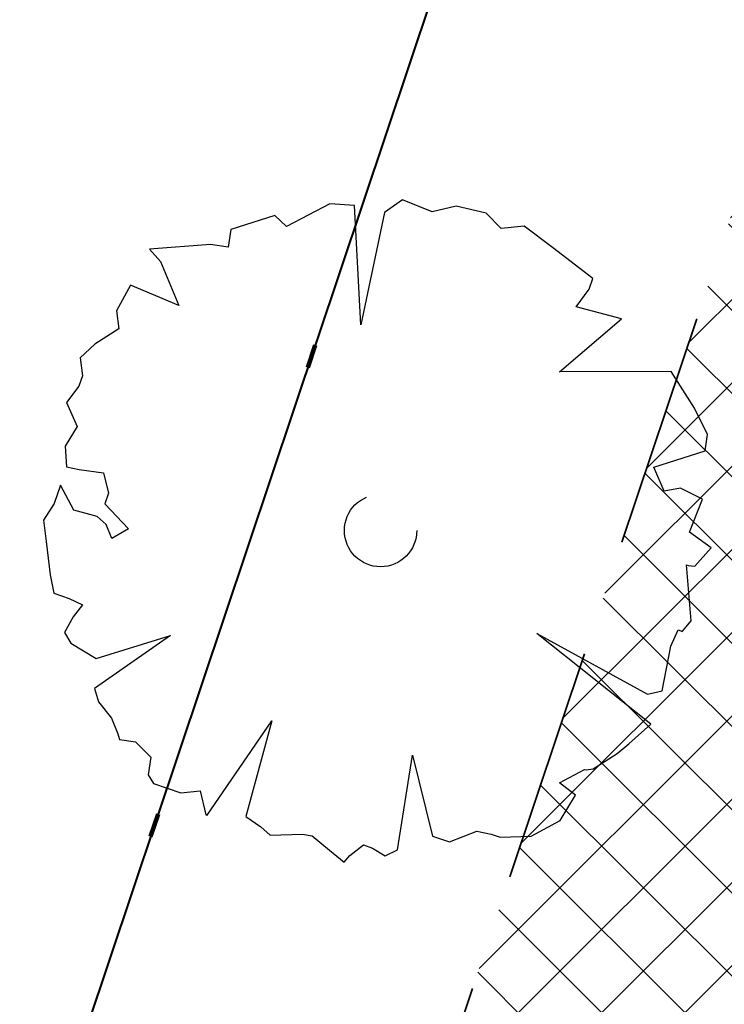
# Model space of a CAD drawing. Header units: metres. Extents: x 6599773 to 13199707, y 5688499 to 11377233.
# Tile 33 of 256: x 6599861.58 to 6599864.57, y 5688618.41 to 5688622.59. Entities that reach past the tile are written whole.
import ezdxf

# ---------------------------------------------------------------- set-up
doc = ezdxf.new("R2010")
doc.units = ezdxf.units.M
doc.header["$MEASUREMENT"] = 0
for name, pattern in [('1', [0]), ('9', [1, 0, -1]), ('BTO', [0]), ('BUG', [1.5, 1, -0.5])]:
    doc.linetypes.add(name, pattern=pattern)
for name, color, linetype, lineweight in [('_kolor chodnik', 50, '1', 0), ('_kolor zjazdy kostka', 7, '1', 0), ('_kolor ścieżka', 10, '1', 0), ('_linie rozgran', 100, '9', 90), ('_nasadzenia', 72, 'BUG', 30), ('_obrzeze', 10, 'BUG', 35)]:
    doc.layers.add(name, color=color, linetype=linetype, lineweight=lineweight)
doc.layers.add('_kolor jezdnia', color=7, linetype='1', lineweight=0, true_color=0x00dbdb)
doc.layers.add('_podział mój', color=7, linetype='BTO', lineweight=40, true_color=0xdb70ff)
doc.layers.add('RS-drzewa projektowane', color=7, linetype='CONTINUOUS')
pattern_1 = [(45, (0, 0), (-0.1767766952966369, 0.1767766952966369), []), (135, (0, 0), (-0.1767766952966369, -0.1767766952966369), [])]

# ---------------------------------------------------------------- blocks, each defined once
blk = doc.blocks.new('d2')
at = {"layer": '_nasadzenia'}
for p, q in [((-293019.6650315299, 28216.48516633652), (-293019.9423898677, 28216.34093857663)), ((-293019.5058528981, 28216.47423294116), (-293019.6650315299, 28216.48516633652)), ((-293019.4652712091, 28215.71171003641), (-293019.5058528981, 28216.47423294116)), ((-293019.2000540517, 28216.51097357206), (-293019.3144192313, 28216.43055231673)), ((-293019.0088658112, 28216.43478685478), (-293019.2000540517, 28216.51097357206)), ((-293018.8558436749, 28216.46941021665), (-293019.0088658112, 28216.43478685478)), ((-293018.6644100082, 28216.42572959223), (-293018.8558436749, 28216.46941021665)), ((-293020.0166255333, 28216.40975598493), (-293020.2968166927, 28216.3208126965)), ((-293019.9423898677, 28216.34093857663), (-293020.0166255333, 28216.40975598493)), ((-293019.3144192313, 28216.43055231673), (-293019.4652712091, 28215.71171003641)), ((-293018.5676449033, 28216.32748790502), (-293018.6644100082, 28216.42572959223)), ((-293018.421270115, 28216.34265583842), (-293018.5676449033, 28216.32748790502)), ((-293018.2402983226, 28216.20477988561), (-293018.421270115, 28216.34265583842)), ((-293020.2968166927, 28216.3208126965), (-293020.3139259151, 28216.20716193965)), ((-293020.4275548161, 28216.22425896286), (-293020.8178057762, 28216.19464650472)), ((-293020.3139259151, 28216.20716193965), (-293020.4275548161, 28216.22425896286)), ((-293020.8178057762, 28216.19464650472), (-293020.7468937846, 28216.11610138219)), ((-293017.9817671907, 28216.00781423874), (-293018.2402983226, 28216.20477988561)), ((-293020.7468937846, 28216.11610138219), (-293020.6306410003, 28215.83548282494)), ((-293020.9398000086, 28215.96474544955), (-293021.0288029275, 28215.79961544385)), ((-293020.6306410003, 28215.83548282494), (-293020.9398000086, 28215.96474544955)), ((-293018.0050329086, 28215.93972023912), (-293017.9817671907, 28216.00781423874)), ((-293018.0871430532, 28215.82655175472), (-293018.0050329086, 28215.93972023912)), ((-293021.0288029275, 28215.79961544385), (-293021.0134116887, 28215.68572355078)), ((-293017.7984534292, 28215.74964162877), (-293018.0871430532, 28215.82655175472)), ((-293018.1938077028, 28215.40966504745), (-293017.7984534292, 28215.74964162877)), ((-293021.0134116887, 28215.68572355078), (-293021.1669246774, 28215.58608800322)), ((-293021.1669246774, 28215.58608800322), (-293021.2618386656, 28215.49902084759)), ((-293021.2618386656, 28215.49902084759), (-293021.2464474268, 28215.38512895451)), ((-293017.4792267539, 28215.41244162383), (-293018.1938077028, 28215.40966504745)), ((-293017.3314917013, 28215.17728852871), (-293017.4792267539, 28215.41244162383)), ((-293021.2464474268, 28215.38512895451), (-293021.2697131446, 28215.3170349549)), ((-293021.2697131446, 28215.3170349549), (-293021.3484996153, 28215.21359418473)), ((-293021.3484996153, 28215.21359418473), (-293021.2814021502, 28215.06030916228)), ((-293017.2482667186, 28215.00762989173), (-293017.3314917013, 28215.17728852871)), ((-293021.2814021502, 28215.06030916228), (-293021.3571103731, 28214.93409001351)), ((-293017.262052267, 28214.90370684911), (-293017.2482667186, 28215.00762989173)), ((-293021.3571103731, 28214.93409001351), (-293021.3483664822, 28214.80074269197)), ((-293017.5911168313, 28214.7988722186), (-293017.262052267, 28214.90370684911)), ((-293021.3483664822, 28214.80074269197), (-293021.2672380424, 28214.78388680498)), ((-293021.2672380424, 28214.78388680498), (-293021.1113830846, 28214.76322569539)), ((-293017.5240193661, 28214.64558719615), (-293017.5911168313, 28214.7988722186)), ((-293021.1113830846, 28214.76322569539), (-293021.0798643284, 28214.63296018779)), ((-293021.38825057, 28214.6840101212), (-293021.4281346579, 28214.56727755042)), ((-293021.3017019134, 28214.52407919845), (-293021.38825057, 28214.6840101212)), ((-293017.4198706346, 28214.66431921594), (-293017.5240193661, 28214.64558719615)), ((-293017.2806340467, 28214.59501953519), (-293017.4198706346, 28214.66431921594)), ((-293021.0798643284, 28214.63296018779), (-293021.1031300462, 28214.56486618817)), ((-293017.3634804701, 28214.38433277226), (-293017.2806340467, 28214.59501953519)), ((-293021.4281346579, 28214.56727755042), (-293021.4971955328, 28214.46051383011)), ((-293021.1524943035, 28214.4839626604), (-293021.3017019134, 28214.52407919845)), ((-293021.1031300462, 28214.56486618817), (-293020.9515804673, 28214.40445299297)), ((-293021.4971955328, 28214.46051383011), (-293021.4787260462, 28214.32384355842)), ((-293021.0943861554, 28214.43151886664), (-293021.1524943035, 28214.4839626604)), ((-293021.0592982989, 28214.34348716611), (-293021.0943861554, 28214.43151886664)), ((-293020.9515804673, 28214.40445299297), (-293021.0592982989, 28214.34348716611)), ((-293021.4787260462, 28214.32384355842), (-293021.4543454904, 28214.10911043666)), ((-293017.2244893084, 28214.28252699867), (-293017.3634804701, 28214.38433277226)), ((-293017.3293743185, 28214.16627670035), (-293017.2244893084, 28214.28252699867)), ((-293017.3515251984, 28213.81535557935), (-293017.3813259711, 28214.17316373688)), ((-293017.3813259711, 28214.17316373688), (-293017.3716003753, 28214.16984078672)), ((-293017.3716003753, 28214.16984078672), (-293017.3293743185, 28214.16627670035)), ((-293021.4543454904, 28214.10911043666), (-293021.4292286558, 28213.99189559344)), ((-293021.4292286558, 28213.99189559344), (-293021.3319726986, 28213.95866609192)), ((-293021.3319726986, 28213.95866609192), (-293021.247766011, 28213.91903182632)), ((-293021.247766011, 28213.91903182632), (-293021.3068558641, 28213.84145124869)), ((-293021.3068558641, 28213.84145124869), (-293021.3628674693, 28213.74109229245)), ((-293017.4827541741, 28213.65378966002), (-293017.4364681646, 28213.75747156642)), ((-293017.4364681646, 28213.75747156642), (-293017.4072913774, 28213.74750271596)), ((-293017.4071456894, 28213.74987151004), (-293017.3515251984, 28213.81535557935)), ((-293021.3628674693, 28213.74109229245), (-293021.3211322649, 28213.67251602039)), ((-293020.6827278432, 28213.72211137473), (-293021.1705643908, 28213.3820784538)), ((-293021.1593662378, 28213.57379206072), (-293020.6827278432, 28213.72211137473)), ((-293018.340181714, 28213.73353405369), (-293017.6313377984, 28213.34606689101)), ((-293017.6100354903, 28213.15411214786), (-293018.340181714, 28213.73353405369)), ((-293021.3211322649, 28213.67251602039), (-293021.1593662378, 28213.57379206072)), ((-293017.5369146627, 28213.36812186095), (-293017.4827541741, 28213.65378966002)), ((-293021.1705643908, 28213.3820784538), (-293021.14520213, 28213.29736970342)), ((-293017.6313377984, 28213.34606689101), (-293017.5369146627, 28213.36812186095)), ((-293021.14520213, 28213.29736970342), (-293021.061486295, 28213.19272325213)), ((-293021.061486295, 28213.19272325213), (-293021.0199965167, 28213.09164088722)), ((-293020.4486406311, 28212.57052589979), (-293020.0360262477, 28213.17468230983)), ((-293020.0360262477, 28213.17468230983), (-293020.2016862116, 28212.56219204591)), ((-293017.7507446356, 28213.02837527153), (-293017.6100354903, 28213.15411214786)), ((-293021.0199965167, 28213.09164088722), (-293021.0105163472, 28213.05581184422)), ((-293021.0105163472, 28213.05581184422), (-293020.906613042, 28213.04203777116)), ((-293020.906613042, 28213.04203777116), (-293020.8098479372, 28212.94379608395)), ((-293017.8259620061, 28212.96716830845), (-293017.7507446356, 28213.02837527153)), ((-293020.8098479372, 28212.94379608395), (-293020.8269571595, 28212.83014532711)), ((-293019.2314686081, 28212.35019368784), (-293019.1358041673, 28212.95519975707)), ((-293019.1358041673, 28212.95519975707), (-293019.0065527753, 28212.43629629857)), ((-293017.9794749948, 28212.86753276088), (-293017.8259620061, 28212.96716830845)), ((-293020.8269571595, 28212.83014532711), (-293020.7916238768, 28212.77461971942)), ((-293018.1946652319, 28212.7781072), (-293018.0347503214, 28212.86469208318)), ((-293018.0347503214, 28212.86469208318), (-293018.0250247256, 28212.86136913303)), ((-293018.0250247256, 28212.86136913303), (-293017.9794749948, 28212.86753276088)), ((-293020.7916238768, 28212.77461971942), (-293020.6165631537, 28212.71480661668)), ((-293018.0912527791, 28212.69932094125), (-293018.1946652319, 28212.7781072)), ((-293020.6165631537, 28212.71480661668), (-293020.4929632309, 28212.72689273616)), ((-293020.4929632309, 28212.72689273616), (-293020.4583662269, 28212.57384884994)), ((-293018.1899812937, 28212.5375138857), (-293018.0912527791, 28212.69932094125)), ((-293020.4583662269, 28212.57384884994), (-293020.4486406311, 28212.57052589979)), ((-293020.2016862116, 28212.56219204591), (-293020.1046756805, 28212.49645645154)), ((-293020.1046756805, 28212.49645645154), (-293020.0465675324, 28212.44401265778)), ((-293018.3759947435, 28212.43811947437), (-293018.1899812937, 28212.5375138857)), ((-293020.0465675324, 28212.44401265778), (-293019.8385154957, 28212.44897060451)), ((-293019.8385154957, 28212.44897060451), (-293019.7768382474, 28212.43876061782)), ((-293019.7768382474, 28212.43876061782), (-293019.6670238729, 28212.34692369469)), ((-293019.0065527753, 28212.43629629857), (-293018.8995712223, 28212.39974384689)), ((-293018.8995712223, 28212.39974384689), (-293018.7235287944, 28212.46995511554)), ((-293018.7235287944, 28212.46995511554), (-293018.6326747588, 28212.4497762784)), ((-293018.6326747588, 28212.4497762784), (-293018.5743211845, 28212.42983857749)), ((-293018.5743211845, 28212.42983857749), (-293018.3759947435, 28212.43811947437)), ((-293019.5372674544, 28212.31345305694), (-293019.4490008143, 28212.38106478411)), ((-293019.4490008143, 28212.38106478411), (-293019.3906472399, 28212.3611270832)), ((-293019.6670238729, 28212.34692369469), (-293019.5733370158, 28212.27146038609)), ((-293019.5733370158, 28212.27146038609), (-293019.5372674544, 28212.31345305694)), ((-293019.3906472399, 28212.3611270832), (-293019.3097642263, 28212.31176510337)), ((-293019.3097642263, 28212.31176510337), (-293019.2314686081, 28212.35019368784))]:
    blk.add_line(p, q, dxfattribs=at)
blk.add_circle((-293019.3393299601, 28214.3936584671), 0.2317757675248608, dxfattribs=at)

msp = doc.modelspace()

# ---------------------------------------------------------------- hatches: boundary and pattern name
at = {"layer": '_kolor chodnik'}
h = msp.add_hatch(dxfattribs=at)
h.set_pattern_fill('ANSI37', color=256, scale=2)
h.set_pattern_definition(pattern_1)
h.paths.add_polyline_path([(6599849.938171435, 5688542.085872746), (6599852.232147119, 5688548.938742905), (6599853.573135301, 5688548.489851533), (6599853.827082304, 5688549.248475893), (6599851.793849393, 5688549.929093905), (6599849.895278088, 5688548.982823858), (6599847.823506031, 5688542.793750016)])
edge = h.paths.add_edge_path()
edge.add_line((6600018.106075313, 5689087.454911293), (6600022.42781917, 5689091.229234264))
edge.add_line((6600022.42781917, 5689091.229234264), (6600020.233254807, 5689093.742094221))
edge.add_line((6600020.233254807, 5689093.742094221), (6600017.159471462, 5689091.057656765))
edge.add_arc((6600023.275194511, 5689085.3851404), 8.341433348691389, 137.1531559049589, 148.8016577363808)
edge.add_line((6600016.140105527, 5689089.706021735), (6600018.106075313, 5689087.454911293))
h.paths.add_polyline_path([(6600038.501784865, 5689187.592294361), (6600037.906968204, 5689187.700586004), (6600037.63829624, 5689186.224843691), (6600038.240083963, 5689186.115282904)])
h.paths.add_polyline_path([(6600069.098302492, 5689360.276020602), (6600068.321239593, 5689360.413462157), (6600068.064048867, 5689358.936495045), (6600068.836639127, 5689358.799546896)])
h.paths.add_polyline_path([(6600082.393785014, 5689362.950258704), (6600082.941124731, 5689366.103121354), (6600081.481377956, 5689366.361351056), (6600080.923159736, 5689363.210828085)])
h.paths.add_polyline_path([(6600074.022236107, 5689388.065861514), (6600072.983907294, 5689388.249860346), (6600072.723374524, 5689386.77253894), (6600073.760538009, 5689386.588865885)])
h.paths.add_polyline_path([(6600105.613104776, 5689486.405659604), (6600106.749499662, 5689489.711933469), (6600105.298891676, 5689490.233346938), (6600104.143487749, 5689486.917306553)], flags=17)
h.paths.add_polyline_path([(6600132.519778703, 5689678.737346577), (6600131.761827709, 5689678.896110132), (6600131.444670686, 5689677.429261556), (6600132.212256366, 5689677.269208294)])
h.paths.add_polyline_path([(6600156.649397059, 5689798.7449027), (6600156.48800471, 5689797.958860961), (6600157.450195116, 5689797.757316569), (6600157.615023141, 5689798.542205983)])
h.paths.add_polyline_path([(6600189.055358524, 5689948.643107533), (6600187.902868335, 5689948.884512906), (6600187.600024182, 5689947.417400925), (6600188.748131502, 5689947.176379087)])
edge = h.paths.add_edge_path()
edge.add_line((6600204.459383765, 5690032.969035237), (6600204.153258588, 5690031.227801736))
edge.add_arc((6600202.328347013, 5690027.299936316), 4.331100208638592, 41.85300125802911, 65.08011549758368, ccw=False)
edge.add_arc((6600032.90393149, 5690051.979071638), 174.020003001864, 352.8070218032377, 353.495463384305)
edge.add_arc((6600202.372679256, 5690027.343587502), 5.999999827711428, 55.12102442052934, 69.64815978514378)
edge = h.paths.add_edge_path()
edge.add_line((6600205.046027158, 5690040.265402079), (6600204.972740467, 5690038.483452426))
edge.add_arc((6600203.986269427, 5690044.401803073), 5.999999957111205, 279.4630688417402, 294.9140560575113)
edge.add_line((6600206.513819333, 5690038.960158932), (6600206.607027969, 5690041.030672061))
edge.add_arc((6600203.986269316, 5690044.401803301), 4.270000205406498, 284.3702444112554, 307.86193139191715, ccw=False)
edge = h.paths.add_edge_path()
edge.add_arc((6600203.547470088, 5690044.558759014), 6.446878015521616, 324.4350091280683, 356.2013368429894, ccw=False)
edge.add_arc((6600203.986269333, 5690044.401803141), 6.00000007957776, 323.2169970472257, 357.4193489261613)
h.paths.add_polyline_path([(6600208.910055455, 5690121.713696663), (6600208.146285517, 5690121.748120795), (6600207.125602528, 5690121.794124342), (6600209.971605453, 5690121.665851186)])
edge = h.paths.add_edge_path()
edge.add_line((6600238.769818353, 5690481.648294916), (6600240.338176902, 5690490.873746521))
edge.add_line((6600240.338176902, 5690490.873746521), (6600241.251295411, 5690510.829461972))
edge.add_line((6600241.251295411, 5690510.829461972), (6600239.524022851, 5690510.928942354))
edge.add_line((6600239.524022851, 5690510.928942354), (6600238.633343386, 5690491.167757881))
edge.add_line((6600238.633343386, 5690491.167757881), (6600234.579716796, 5690467.661262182))
edge.add_line((6600234.579716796, 5690467.661262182), (6600234.449796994, 5690464.966873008))
edge.add_arc((6600242.443669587, 5690464.607462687), 8.00194818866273, 177.4256738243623, 268.2543056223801)
edge.add_line((6600242.199903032, 5690456.609228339), (6600242.216657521, 5690457.359274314))
edge.add_line((6600242.216657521, 5690457.359274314), (6600242.305257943, 5690458.836738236))
edge.add_arc((6600242.444504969, 5690464.607952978), 5.772894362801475, 177.0298084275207, 268.6178439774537, ccw=False)
edge.add_line((6600236.679365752, 5690464.907083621), (6600236.951876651, 5690470.95443634))
edge.add_line((6600236.951876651, 5690470.95443634), (6600238.150786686, 5690478.210832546))
edge.add_line((6600238.150786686, 5690478.210832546), (6600238.769818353, 5690481.648294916))
h.paths.add_polyline_path([(6600238.769818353, 5690481.648294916), (6600238.150786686, 5690478.210832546), (6600239.670056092, 5690477.930590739), (6600240.266710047, 5690481.376366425)], flags=17)
edge = h.paths.add_edge_path()
edge.add_line((6600223.366500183, 5690460.339976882), (6600223.276803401, 5690457.948865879))
edge.add_arc((6600221.105749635, 5690465.64864014), 7.999999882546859, 285.7465040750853, 299.8464885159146)
edge.add_line((6600225.08717264, 5690458.709744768), (6600225.240084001, 5690461.623695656))
edge.add_arc((6600221.105749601, 5690465.648640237), 5.769999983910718, 293.06724420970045, 315.7681070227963, ccw=False)
edge = h.paths.add_edge_path()
edge.add_arc((6600220.025145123, 5690444.676291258), 5.77000016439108, 37.996647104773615, 59.94382588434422, ccw=False)
edge.add_line((6600224.572175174, 5690448.22839199), (6600224.817793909, 5690451.081798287))
edge.add_arc((6600220.025145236, 5690444.676291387), 7.999999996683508, 53.19588653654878, 68.15166733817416)
edge.add_line((6600223.00235276, 5690452.101669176), (6600222.91504296, 5690449.670427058))
edge = h.paths.add_edge_path()
edge.add_arc((6600221.105749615, 5690465.648640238), 7.999999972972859, 328.0222308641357, 357.0132597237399)
edge.add_line((6600229.094882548, 5690465.23180147), (6600229.218816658, 5690467.593604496))
edge.add_line((6600229.218816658, 5690467.593604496), (6600228.218919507, 5690467.645774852))
edge.add_line((6600228.218919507, 5690467.645774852), (6600227.891778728, 5690461.411918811))
h.paths.add_polyline_path([(6600200.980142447, 5690012.236744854), (6600202.31727834, 5690011.956662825), (6600202.522293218, 5690012.935421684), (6600201.182321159, 5690013.216097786)])
h.paths.add_polyline_path([(6600196.457878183, 5689983.98337835), (6600195.202332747, 5689984.246370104), (6600194.899091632, 5689982.777335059), (6600196.150355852, 5689982.515240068)])
edge = h.paths.add_edge_path()
edge.add_line((6600112.305909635, 5689517.99101877), (6600112.691041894, 5689519.807934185))
edge.add_line((6600112.691041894, 5689519.807934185), (6600113.245521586, 5689522.423769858))
edge.add_line((6600113.245521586, 5689522.423769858), (6600111.553124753, 5689522.782507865))
edge.add_line((6600111.553124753, 5689522.782507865), (6600107.405864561, 5689503.217226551))
edge.add_line((6600107.405864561, 5689503.217226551), (6600099.494506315, 5689480.361667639))
edge.add_line((6600099.494506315, 5689480.361667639), (6600099.182814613, 5689478.891218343))
edge.add_arc((6600107.008997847, 5689477.232359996), 8.000059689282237, 168.0325629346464, 257.7529108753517)
edge.add_line((6600105.311960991, 5689469.414366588), (6600105.784990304, 5689471.593619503))
edge.add_arc((6600107.008927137, 5689477.232314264), 5.769999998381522, 168.0321375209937, 257.7533362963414, ccw=False)
edge.add_line((6600101.364343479, 5689478.42879883), (6600101.647245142, 5689479.76342708))
edge.add_line((6600101.647245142, 5689479.76342708), (6600104.143487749, 5689486.917306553))
edge.add_line((6600104.143487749, 5689486.917306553), (6600105.298891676, 5689490.233346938))
edge.add_line((6600105.298891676, 5689490.233346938), (6600108.240043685, 5689498.809726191))
edge.add_line((6600108.240043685, 5689498.809726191), (6600112.305909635, 5689517.99101877))
h.paths.add_polyline_path([(6600136.009573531, 5689645.499114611), (6600138.333647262, 5689645.012304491), (6600138.661671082, 5689646.578318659), (6600134.869459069, 5689647.372651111)])
at = {"layer": '_kolor jezdnia'}
h = msp.add_hatch(dxfattribs=at)
h.set_pattern_fill('ANSI37', color=256, scale=2.2)
h.set_pattern_definition([(311.9999999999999, (0, 0), (0.2043648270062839, 0.1840109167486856), []), (41.99999999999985, (0, 0), (-0.1840109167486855, 0.2043648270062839), [])])
edge = h.paths.add_edge_path()
edge.add_line((6599833.066047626, 5688539.933393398), (6599850.649511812, 5688527.983462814))
edge.add_arc((6599857.337592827, 5688536.653968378), 10.95025544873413, 169.5012687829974, 232.3548431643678, ccw=False)
edge.add_arc((6599858.085851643, 5688536.618142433), 11.69295282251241, 162.2507788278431, 169.9967502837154, ccw=False)
edge.add_line((6599846.949484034, 5688540.182754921), (6599847.823506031, 5688542.793750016))
edge.add_line((6599847.823506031, 5688542.793750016), (6599849.895278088, 5688548.982823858))
edge.add_line((6599849.895278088, 5688548.982823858), (6599852.434748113, 5688556.56906746))
edge.add_line((6599852.434748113, 5688556.56906746), (6599928.48625871, 5688783.760284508))
edge.add_line((6599928.48625871, 5688783.760284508), (6599931.025728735, 5688791.34652811))
edge.add_line((6599931.025728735, 5688791.34652811), (6599996.657773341, 5688987.411326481))
edge.add_line((6599996.657773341, 5688987.411326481), (6599999.197243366, 5688994.997570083))
edge.add_line((6599999.197243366, 5688994.997570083), (6600021.930100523, 5689062.908193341))
edge.add_line((6600021.930100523, 5689062.908193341), (6600017.620224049, 5689067.371531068))
edge.add_line((6600017.620224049, 5689067.371531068), (6600016.714558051, 5689064.654078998))
edge.add_line((6600016.714558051, 5689064.654078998), (6600012.423620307, 5689051.835617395))
edge.add_line((6600012.423620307, 5689051.835617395), (6600009.884150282, 5689044.249373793))
edge.add_line((6600009.884150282, 5689044.249373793), (6599977.53516164, 5688947.612159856))
edge.add_line((6599977.53516164, 5688947.612159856), (6599974.995691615, 5688940.025916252))
edge.add_line((6599974.995691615, 5688940.025916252), (6599942.096912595, 5688841.746295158))
edge.add_line((6599942.096912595, 5688841.746295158), (6599939.557442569, 5688834.160051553))
edge.add_line((6599939.557442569, 5688834.160051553), (6599882.679288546, 5688664.246042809))
edge.add_line((6599882.679288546, 5688664.246042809), (6599880.139818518, 5688656.659799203))
edge.add_line((6599880.139818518, 5688656.659799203), (6599852.464543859, 5688573.984527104))
edge.add_line((6599852.464543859, 5688573.984527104), (6599842.470137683, 5688544.127903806))
edge.add_arc((6599835.706422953, 5688546.652910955), 7.219660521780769, 248.54809133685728, 339.52856074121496, ccw=False)
h.paths.add_polyline_path([(6600044.653202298, 5689172.271628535), (6600046.276244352, 5689181.431901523), (6600047.759199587, 5689189.801539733), (6600051.0603021, 5689208.432603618), (6600052.368792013, 5689215.817578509), (6600054.808584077, 5689229.587499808), (6600056.11707399, 5689236.972474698), (6600057.346666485, 5689243.912161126), (6600058.655146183, 5689251.297078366), (6600058.831439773, 5689252.292060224), (6600060.098987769, 5689259.445963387), (6600060.139929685, 5689259.677035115), (6600061.407468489, 5689266.830886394), (6600072.329030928, 5689328.470998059), (6600073.637511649, 5689335.855921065), (6600077.337304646, 5689356.73715072), (6600078.820259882, 5689365.106788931), (6600081.142794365, 5689378.214921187), (6600082.53851694, 5689386.092227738), (6600095.187867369, 5689457.483787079), (6600091.082877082, 5689465.8405575), (6600089.043088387, 5689454.328211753), (6600087.870641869, 5689447.711051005), (6600087.560133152, 5689445.958573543), (6600086.562151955, 5689440.326076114), (6600082.433200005, 5689417.022719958), (6600080.95024477, 5689408.65308175), (6600077.202698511, 5689387.502337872), (6600075.719743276, 5689379.132699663), (6600073.469199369, 5689366.430874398), (6600071.986244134, 5689358.061236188), (6600069.986864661, 5689346.776955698), (6600068.591142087, 5689338.899649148), (6600065.559290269, 5689321.78820693), (6600064.163567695, 5689313.91090038), (6600059.719426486, 5689288.828650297), (6600058.323703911, 5689280.951343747), (6600057.563846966, 5689276.662793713), (6600056.168124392, 5689268.785487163), (6600054.804920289, 5689261.091711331), (6600053.409197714, 5689253.214404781), (6600053.264817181, 5689252.399536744), (6600051.869094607, 5689244.522230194), (6600051.183555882, 5689240.653124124), (6600049.787833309, 5689232.775817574), (6600046.593849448, 5689214.749319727), (6600045.198126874, 5689206.872013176), (6600044.41754409, 5689202.466488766), (6600042.934588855, 5689194.096850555), (6600036.429952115, 5689157.38538759), (6600034.94699688, 5689149.01574938), (6600030.579776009, 5689124.367629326), (6600027.529365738, 5689107.151445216), (6600024.895072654, 5689094.014582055), (6600030.583685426, 5689094.264316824), (6600032.945013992, 5689106.191885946), (6600043.170247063, 5689163.901990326)])
edge = h.paths.add_edge_path()
edge.add_line((6600111.106812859, 5689535.144351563), (6600111.256844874, 5689535.85214863))
edge.add_line((6600111.256844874, 5689535.85214863), (6600112.915748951, 5689543.678261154))
edge.add_line((6600112.915748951, 5689543.678261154), (6600117.304772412, 5689564.384094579))
edge.add_line((6600117.304772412, 5689564.384094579), (6600119.067357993, 5689572.699339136))
edge.add_line((6600119.067357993, 5689572.699339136), (6600120.087667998, 5689577.512794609))
edge.add_line((6600120.087667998, 5689577.512794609), (6600121.64289057, 5689584.849775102))
edge.add_line((6600121.64289057, 5689584.849775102), (6600128.436769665, 5689616.900852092))
edge.add_line((6600128.436769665, 5689616.900852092), (6600129.991992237, 5689624.237832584))
edge.add_line((6600129.991992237, 5689624.237832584), (6600132.660554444, 5689636.827148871))
edge.add_line((6600132.660554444, 5689636.827148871), (6600133.208838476, 5689639.444704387))
edge.add_line((6600133.208838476, 5689639.444704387), (6600134.848957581, 5689647.274775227))
edge.add_line((6600134.848957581, 5689647.274775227), (6600138.97649476, 5689666.979995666))
edge.add_line((6600138.97649476, 5689666.979995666), (6600140.51410642, 5689674.320687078))
edge.add_line((6600140.51410642, 5689674.320687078), (6600145.209128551, 5689696.735129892))
edge.add_line((6600145.209128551, 5689696.735129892), (6600146.746740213, 5689704.075821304))
edge.add_line((6600146.746740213, 5689704.075821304), (6600151.462308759, 5689726.588354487))
edge.add_line((6600151.462308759, 5689726.588354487), (6600152.999920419, 5689733.929045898))
edge.add_line((6600152.999920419, 5689733.929045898), (6600155.244070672, 5689744.642813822))
edge.add_line((6600155.244070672, 5689744.642813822), (6600156.781682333, 5689751.983505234))
edge.add_line((6600156.781682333, 5689751.983505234), (6600161.635515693, 5689775.156126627))
edge.add_line((6600161.635515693, 5689775.156126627), (6600163.378142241, 5689783.475576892))
edge.add_line((6600163.378142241, 5689783.475576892), (6600163.850769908, 5689785.731942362))
edge.add_line((6600163.850769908, 5689785.731942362), (6600167.028500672, 5689800.90270461))
edge.add_line((6600167.028500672, 5689800.90270461), (6600179.490888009, 5689860.399222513))
edge.add_line((6600179.490888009, 5689860.399222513), (6600181.233514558, 5689868.718672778))
edge.add_line((6600181.233514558, 5689868.718672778), (6600181.84713393, 5689871.648144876))
edge.add_line((6600181.84713393, 5689871.648144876), (6600183.38474559, 5689878.988836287))
edge.add_line((6600183.38474559, 5689878.988836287), (6600184.935818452, 5689886.393792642))
edge.add_line((6600184.935818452, 5689886.393792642), (6600186.575937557, 5689894.223863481))
edge.add_line((6600186.575937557, 5689894.223863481), (6600194.051338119, 5689929.912074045))
edge.add_line((6600194.051338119, 5689929.912074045), (6600195.691457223, 5689937.742144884))
edge.add_line((6600195.691457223, 5689937.742144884), (6600202.915799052, 5689972.231779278))
edge.add_line((6600202.915799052, 5689972.231779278), (6600204.555918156, 5689980.061850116))
edge.add_line((6600204.555918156, 5689980.061850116), (6600206.062781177, 5689987.255744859))
edge.add_line((6600206.062781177, 5689987.255744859), (6600207.702900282, 5689995.085815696))
edge.add_line((6600207.702900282, 5689995.085815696), (6600210.232559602, 5690007.162628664))
edge.add_line((6600210.232559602, 5690007.162628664), (6600211.694938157, 5690014.144150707))
edge.add_arc((6600028.177652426, 5690052.584442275), 187.5000004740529, 348.1696294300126, 357.4195276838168)
edge.add_line((6600215.487522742, 5690044.142720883), (6600208.310270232, 5690026.480446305))
edge.add_arc((6600032.903933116, 5690051.97907145), 177.2500013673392, 348.1696294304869, 351.7289130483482, ccw=False)
edge.add_line((6600206.38894146, 5690015.640182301), (6600205.966941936, 5690013.625519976))
edge.add_line((6600205.966941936, 5690013.625519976), (6600204.326822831, 5690005.795449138))
edge.add_line((6600204.326822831, 5690005.795449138), (6600197.076961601, 5689971.183982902))
edge.add_line((6600197.076961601, 5689971.183982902), (6600195.334335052, 5689962.864532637))
edge.add_line((6600195.334335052, 5689962.864532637), (6600193.44722506, 5689953.855305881))
edge.add_line((6600193.44722506, 5689953.855305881), (6600191.909227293, 5689946.512771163))
edge.add_line((6600191.909227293, 5689946.512771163), (6600185.49684423, 5689915.899498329))
edge.add_line((6600185.49684423, 5689915.899498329), (6600183.856521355, 5689908.068454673))
edge.add_line((6600183.856521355, 5689908.068454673), (6600182.066605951, 5689899.523243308))
edge.add_line((6600182.066605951, 5689899.523243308), (6600180.32407057, 5689891.204228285))
edge.add_line((6600180.32407057, 5689891.204228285), (6600174.320344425, 5689862.541919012))
edge.add_line((6600174.320344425, 5689862.541919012), (6600172.577809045, 5689854.222903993))
edge.add_line((6600172.577809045, 5689854.222903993), (6600163.663810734, 5689811.666703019))
edge.add_line((6600163.663810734, 5689811.666703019), (6600162.023782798, 5689803.837067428))
edge.add_line((6600162.023782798, 5689803.837067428), (6600160.924220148, 5689798.587659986))
edge.add_line((6600160.924220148, 5689798.587659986), (6600159.279208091, 5689790.734229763))
edge.add_line((6600159.279208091, 5689790.734229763), (6600157.107250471, 5689780.365115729))
edge.add_line((6600157.107250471, 5689780.365115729), (6600155.462238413, 5689772.511685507))
edge.add_line((6600155.462238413, 5689772.511685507), (6600153.380318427, 5689762.572418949))
edge.add_line((6600153.380318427, 5689762.572418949), (6600151.735124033, 5689754.718118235))
edge.add_line((6600151.735124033, 5689754.718118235), (6600148.586504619, 5689739.686336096))
edge.add_line((6600148.586504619, 5689739.686336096), (6600146.885007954, 5689731.563243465))
edge.add_line((6600146.885007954, 5689731.563243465), (6600141.75088822, 5689707.052510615))
edge.add_line((6600141.75088822, 5689707.052510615), (6600140.110896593, 5689699.223048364))
edge.add_line((6600140.110896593, 5689699.223048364), (6600133.483561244, 5689667.583574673))
edge.add_line((6600133.483561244, 5689667.583574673), (6600131.860394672, 5689659.834436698))
edge.add_line((6600131.860394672, 5689659.834436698), (6600131.740984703, 5689659.26436315))
edge.add_line((6600131.740984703, 5689659.26436315), (6600130.117814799, 5689651.515209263))
edge.add_line((6600130.117814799, 5689651.515209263), (6600127.278733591, 5689637.961189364))
edge.add_line((6600127.278733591, 5689637.961189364), (6600126.924568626, 5689636.290366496))
edge.add_line((6600126.924568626, 5689636.290366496), (6600125.166244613, 5689627.995226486))
edge.add_line((6600125.166244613, 5689627.995226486), (6600118.009503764, 5689594.232298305))
edge.add_line((6600118.009503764, 5689594.232298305), (6600116.251179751, 5689585.937158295))
edge.add_line((6600116.251179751, 5689585.937158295), (6600113.665314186, 5689573.737975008))
edge.add_line((6600113.665314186, 5689573.737975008), (6600111.898534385, 5689565.402943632))
edge.add_line((6600111.898534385, 5689565.402943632), (6600104.889982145, 5689532.33911599))
edge.add_line((6600104.889982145, 5689532.33911599), (6600103.226635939, 5689524.492047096))
edge.add_line((6600103.226635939, 5689524.492047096), (6600096.623876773, 5689493.342605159))
edge.add_line((6600096.623876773, 5689493.342605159), (6600094.968986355, 5689485.53542763))
edge.add_line((6600094.968986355, 5689485.53542763), (6600094.300101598, 5689482.379870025))
edge.add_line((6600094.300101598, 5689482.379870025), (6600099.182814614, 5689478.891218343))
edge.add_line((6600099.182814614, 5689478.891218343), (6600099.494506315, 5689480.361667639))
edge.add_line((6600099.494506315, 5689480.361667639), (6600111.106812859, 5689535.144351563))
edge = h.paths.add_edge_path()
edge.add_arc((6600239.213891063, 5690851.4003676), 10.0000000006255, -2.8342403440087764, 76.13703556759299, ccw=False)
edge.add_line((6600249.201658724, 5690850.905901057), (6600249.082723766, 5690848.503524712))
edge.add_line((6600249.082723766, 5690848.503524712), (6600247.016487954, 5690806.767468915))
edge.add_line((6600247.016487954, 5690806.767468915), (6600246.092398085, 5690789.152178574))
edge.add_line((6600246.092398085, 5690789.152178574), (6600233.768116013, 5690572.015170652))
edge.add_line((6600233.768116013, 5690572.015170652), (6600228.959056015, 5690465.29620206))
edge.add_line((6600228.959056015, 5690465.29620206), (6600234.588724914, 5690465.017134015))
edge.add_line((6600234.588724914, 5690465.017134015), (6600239.26254019, 5690571.767576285))
edge.add_line((6600239.26254019, 5690571.767576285), (6600252.505038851, 5690806.400146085))
edge.add_line((6600252.505038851, 5690806.400146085), (6600254.569211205, 5690848.094521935))
edge.add_arc((6600262.559425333, 5690847.6989487), 7.999999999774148, 76.13703557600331, 177.1657596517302, ccw=False)
edge.add_line((6600264.476229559, 5690855.465921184), (6600241.609896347, 5690861.109083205))
edge = h.paths.add_edge_path()
edge.add_line((6600250.031475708, 5690451.625307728), (6600250.231741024, 5690455.772579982))
edge.add_line((6600250.231741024, 5690455.772579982), (6600246.257763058, 5690456.417303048))
edge.add_line((6600246.257763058, 5690456.417303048), (6600242.171761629, 5690456.61060902))
edge.add_arc((6600242.563100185, 5690464.586983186), 7.985968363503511, 176.9123644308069, 267.1911945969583, ccw=False)
edge.add_line((6600234.588724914, 5690465.017134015), (6600228.959056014, 5690465.29620206))
edge.add_arc((6600220.965133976, 5690465.657286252), 8.002072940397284, 267.8289300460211, 357.413716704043, ccw=False)
edge.add_line((6600220.661989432, 5690457.660957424), (6600212.406915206, 5690458.119572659))
edge.add_line((6600212.406915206, 5690458.119572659), (6600208.431872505, 5690457.817501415))
edge.add_line((6600208.431872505, 5690457.817501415), (6600208.233912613, 5690454.548331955))
edge.add_line((6600208.233912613, 5690454.548331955), (6600212.129565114, 5690453.127270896))
edge.add_line((6600212.129565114, 5690453.127270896), (6600218.640548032, 5690452.76554962))
edge.add_line((6600218.640548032, 5690452.76554962), (6600216.486747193, 5690452.885205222))
edge.add_line((6600216.486747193, 5690452.885205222), (6600220.46890539, 5690452.663974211))
edge.add_arc((6600220.025145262, 5690444.676291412), 7.999999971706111, -0.3386579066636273, 86.8201700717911, ccw=False)
edge.add_line((6600228.025005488, 5690444.629006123), (6600227.803602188, 5690439.649256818))
edge.add_line((6600227.803602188, 5690439.649256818), (6600226.885525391, 5690435.936828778))
edge.add_line((6600226.885525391, 5690435.936828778), (6600225.534849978, 5690405.967249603))
edge.add_line((6600225.534849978, 5690405.967249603), (6600226.115199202, 5690402.187514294))
edge.add_line((6600226.115199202, 5690402.187514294), (6600213.445139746, 5690121.008786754))
edge.add_line((6600213.445139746, 5690121.008786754), (6600213.352800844, 5690118.960058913))
edge.add_line((6600213.352800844, 5690118.960058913), (6600209.980184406, 5690044.131649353))
edge.add_arc((6600203.986269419, 5690044.401803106), 5.999999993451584, 257.4162346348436, 357.41934921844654, ccw=False)
edge.add_line((6600202.679069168, 5690038.545931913), (6600201.589735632, 5690033.666039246))
edge.add_line((6600201.589735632, 5690033.666039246), (6600203.67987942, 5690033.199458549))
edge.add_arc((6600202.372679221, 5690027.343587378), 5.999999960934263, -8.27108729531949, 77.41623506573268, ccw=False)
edge.add_line((6600208.310270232, 5690026.480446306), (6600215.487522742, 5690044.142720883))
edge.add_line((6600215.487522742, 5690044.142720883), (6600216.199687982, 5690059.944661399))
edge.add_line((6600216.199687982, 5690059.944661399), (6600216.537356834, 5690067.437056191))
edge.add_line((6600216.537356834, 5690067.437056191), (6600223.893528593, 5690230.66011469))
edge.add_line((6600223.893528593, 5690230.66011469), (6600224.231197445, 5690238.152509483))
edge.add_line((6600224.231197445, 5690238.152509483), (6600233.507835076, 5690443.987992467))
edge.add_arc((6600241.499722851, 5690443.627812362), 7.999999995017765, 87.29208981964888, 177.4195277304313, ccw=False)
edge.add_line((6600241.877677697, 5690451.618879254), (6600246.021541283, 5690451.422886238))
edge.add_line((6600246.021541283, 5690451.422886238), (6600246.427694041, 5690451.443388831))
edge.add_line((6600246.427694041, 5690451.443388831), (6600246.793970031, 5690451.461878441))
edge.add_line((6600246.793970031, 5690451.461878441), (6600250.031475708, 5690451.625307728))
edge = h.paths.add_edge_path()
edge.add_line((6600007.33756506, 5689086.20374581), (6600006.980466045, 5689080.740822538))
edge.add_line((6600006.980466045, 5689080.740822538), (6600007.229745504, 5689080.720859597))
edge.add_line((6600007.229745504, 5689080.720859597), (6600008.093335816, 5689080.601653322))
edge.add_line((6600008.093335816, 5689080.601653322), (6600008.702681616, 5689080.53831051))
edge.add_arc((6600008.140193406, 5689070.554142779), 9.999999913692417, -18.557800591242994, 86.77547804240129, ccw=False)
edge.add_line((6600017.620224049, 5689067.371531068), (6600021.930100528, 5689062.908193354))
edge.add_arc((6599734.83819726, 5689159.011261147), 302.7499967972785, 341.4922000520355, 343.8640860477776)
edge.add_arc((6600034.895369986, 5689072.315877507), 9.581213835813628, 98.63328270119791, 164.5273290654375, ccw=False)
edge.add_line((6600033.457137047, 5689081.788529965), (6600033.832640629, 5689081.798737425))
edge.add_line((6600033.832640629, 5689081.798737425), (6600034.422462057, 5689082.05700874))
edge.add_line((6600034.422462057, 5689082.05700874), (6600036.833623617, 5689082.139040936))
edge.add_line((6600036.833623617, 5689082.139040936), (6600036.730225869, 5689087.148851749))
edge.add_line((6600036.730225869, 5689087.148851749), (6600036.579860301, 5689087.134303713))
edge.add_arc((6600036.479565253, 5689093.136286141), 6.002820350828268, 169.1687651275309, 270.9573417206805, ccw=False)
edge.add_line((6600030.583685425, 5689094.264316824), (6600024.895072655, 5689094.014582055))
edge.add_arc((6600015.200558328, 5689096.162123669), 9.929528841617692, 271.0943432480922, 347.5094668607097, ccw=False)
edge.add_arc((6600014.909438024, 5689089.646776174), 3.446070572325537, 264.4236009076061, 278.0194998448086, ccw=False)
edge.add_line((6600014.574573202, 5689086.217014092), (6600014.299554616, 5689086.232508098))
edge.add_line((6600014.299554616, 5689086.232508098), (6600010.474232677, 5689086.448019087))
edge.add_line((6600010.474232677, 5689086.448019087), (6600007.33756506, 5689086.20374581))
edge = h.paths.add_edge_path()
edge.add_line((6600105.490725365, 5689463.953528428), (6600106.927559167, 5689464.047234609))
edge.add_line((6600106.927559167, 5689464.047234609), (6600107.835, 5689468.66))
edge.add_line((6600107.835, 5689468.66), (6600105.311960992, 5689469.414366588))
edge.add_arc((6600107.008997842, 5689477.232359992), 8.000059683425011, 168.0325628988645, 257.7529109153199, ccw=False)
edge.add_line((6600099.182814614, 5689478.891218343), (6600094.300101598, 5689482.379870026))
edge.add_arc((6600586.245114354, 5689378.10423892), 502.8750369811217, 168.032376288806, 169.9522165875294)
edge.add_line((6600091.082877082, 5689465.8405575), (6600095.187867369, 5689457.483787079))
edge.add_arc((6600103.06517392, 5689456.088064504), 8.000000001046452, 77.7533362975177, 169.9524553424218, ccw=False)
edge.add_line((6600104.762140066, 5689463.906012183), (6600105.490725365, 5689463.953528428))
at = {"layer": '_kolor zjazdy kostka'}
h = msp.add_hatch(dxfattribs=at)
h.set_pattern_fill('ANSI37', color=256, scale=2)
h.set_pattern_definition(pattern_1)
h.paths.add_polyline_path([(6600244.137440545, 5690813.934732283), (6600242.369522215, 5690814.022127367), (6600242.097568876, 5690808.528921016), (6600243.865482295, 5690808.44142671)])
h.paths.add_polyline_path([(6600247.012128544, 5690806.679412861), (6600247.44273645, 5690815.377295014), (6600247.393289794, 5690814.378518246), (6600247.113277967, 5690808.722537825)])
h.paths.add_polyline_path([(6600242.297085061, 5690788.088808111), (6600240.958726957, 5690788.155683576), (6600240.648818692, 5690782.664569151), (6600241.987258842, 5690782.599147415)])
h.paths.add_polyline_path([(6600245.558275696, 5690780.919298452), (6600246.037231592, 5690789.405686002), (6600244.985820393, 5690788.453468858), (6600244.612601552, 5690781.981345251)])
h.paths.add_polyline_path([(6600241.348405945, 5690723.711515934), (6600242.272017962, 5690722.691689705), (6600242.749709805, 5690731.155680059), (6600241.698138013, 5690730.203317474), (6600241.472690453, 5690726.27550499)])
h.paths.add_polyline_path([(6600225.772794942, 5690394.589141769), (6600224.731429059, 5690393.637598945), (6600224.461246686, 5690387.644646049), (6600225.412923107, 5690386.603142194)])
h.paths.add_polyline_path([(6600223.012390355, 5690333.280720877), (6600223.372595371, 5690341.272607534), (6600222.32835346, 5690340.318436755), (6600222.058239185, 5690334.324941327)])
h.paths.add_polyline_path([(6600215.496388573, 5690166.390602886), (6600215.856593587, 5690174.382489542), (6600214.812834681, 5690173.428760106), (6600214.542018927, 5690167.435062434)])
h.paths.add_polyline_path([(6600212.446537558, 5690121.053392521), (6600213.399499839, 5690120.010473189), (6600213.788744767, 5690128.503024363), (6600212.745135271, 5690127.54943145)])
h.paths.add_polyline_path([(6600209.977420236, 5690121.665589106), (6600210.225142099, 5690127.162117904), (6600207.346107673, 5690127.291879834), (6600207.119593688, 5690121.794395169)])
h.paths.add_polyline_path([(6600207.950178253, 5690070.725854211), (6600204.880846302, 5690070.828947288), (6600204.643784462, 5690065.333808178), (6600207.702521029, 5690065.204598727)])
h.paths.add_polyline_path([(6600200.981479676, 5690012.236464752), (6600199.969248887, 5690007.339980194), (6600201.282587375, 5690007.064882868), (6600202.31726072, 5690011.956666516)])
h.paths.add_polyline_path([(6600193.613960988, 5689970.406358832), (6600192.398010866, 5689970.660657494), (6600191.286205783, 5689965.274578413), (6600192.486379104, 5689965.023185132)])
h.paths.add_polyline_path([(6600189.061271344, 5689948.671423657), (6600189.984133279, 5689953.050774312), (6600188.818902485, 5689953.32186217), (6600187.908781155, 5689948.91282903)])
h.paths.add_polyline_path([(6600180.976201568, 5689915.317449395), (6600179.952861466, 5689910.421322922), (6600181.008474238, 5689910.200199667), (6600182.033843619, 5689915.09540201)])
h.paths.add_polyline_path([(6600176.508279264, 5689893.538690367), (6600177.476023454, 5689893.335973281), (6600178.603605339, 5689898.719146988), (6600177.636002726, 5689898.922290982)])
h.paths.add_polyline_path([(6600179.28182965, 5689859.401159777), (6600180.522246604, 5689860.211927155), (6600181.057490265, 5689860.561775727), (6600183.598022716, 5689860.029600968), (6600184.726606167, 5689865.412570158), (6600182.186324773, 5689865.943033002), (6600181.604764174, 5689866.832779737), (6600181.024456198, 5689867.720610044)])
h.paths.add_polyline_path([(6600160.20081012, 5689810.862606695), (6600159.232772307, 5689811.065842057), (6600158.207991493, 5689806.171529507), (6600159.17573568, 5689805.968812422)])
h.paths.add_polyline_path([(6600156.493917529, 5689797.987177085), (6600155.463416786, 5689793.068691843), (6600156.431160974, 5689792.865974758), (6600157.461419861, 5689797.784520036)])
edge = h.paths.add_edge_path()
edge.add_arc((6600173.111981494, 5689800.679690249), 5.999999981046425, 204.6731153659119, 239.5411154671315, ccw=False)
edge.add_arc((6600173.162096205, 5689800.685330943), 6.047914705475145, 168.3203586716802, 204.5234866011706, ccw=False)
edge.add_line((6600167.239404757, 5689801.909666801), (6600163.65166784, 5689784.781499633))
edge.add_arc((6600169.524220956, 5689783.551410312), 5.999999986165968, 139.2146049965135, 168.1696294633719, ccw=False)
edge.add_arc((6600169.524220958, 5689783.551410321), 5.999999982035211, 96.80962310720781, 139.2146050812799, ccw=False)
edge.add_line((6600168.81279652, 5689789.509083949), (6600170.070461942, 5689795.507731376))
h.paths.add_polyline_path([(6600163.526364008, 5689776.866746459), (6600166.051243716, 5689776.337874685), (6600167.179826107, 5689781.720838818), (6600164.653945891, 5689782.24992016), (6600163.941148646, 5689783.340449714), (6600163.493329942, 5689784.025580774), (6600161.750703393, 5689775.706130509), (6600162.438017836, 5689776.155376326)])
h.paths.add_polyline_path([(6600152.614191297, 5689774.643430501), (6600153.639138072, 5689779.536616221), (6600152.646757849, 5689779.74492896), (6600151.646447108, 5689774.846147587)])
h.paths.add_polyline_path([(6600150.121074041, 5689767.466820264), (6600148.177624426, 5689758.167954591), (6600149.115997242, 5689757.971390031), (6600151.066362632, 5689767.268392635)])
h.paths.add_polyline_path([(6600142.970741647, 5689739.332500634), (6600141.888449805, 5689734.142420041), (6600144.036614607, 5689733.695518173), (6600145.123068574, 5689738.882330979)])
h.paths.add_polyline_path([(6600136.256357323, 5689701.052153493), (6600137.154085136, 5689700.864096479), (6600138.287960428, 5689706.274871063), (6600137.38649247, 5689706.464182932)])
h.paths.add_polyline_path([(6600130.081494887, 5689667.099389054), (6600129.212847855, 5689667.281639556), (6600128.083282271, 5689661.898895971), (6600128.953953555, 5689661.716447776)])
h.paths.add_polyline_path([(6600128.397394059, 5689659.030340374), (6600127.554144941, 5689659.207226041), (6600126.493408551, 5689653.810049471), (6600127.269860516, 5689653.647397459)])
h.paths.add_polyline_path([(6600134.990411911, 5689640.633636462), (6600137.30714639, 5689640.148363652), (6600138.339560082, 5689645.040620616), (6600136.015486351, 5689645.500958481), (6600135.435178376, 5689646.388788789), (6600134.8548704, 5689647.276619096), (6600133.214751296, 5689639.446548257), (6600134.102581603, 5689640.026856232)])
h.paths.add_polyline_path([(6600122.164164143, 5689634.294831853), (6600121.024067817, 5689628.914244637), (6600122.015114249, 5689628.705875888), (6600123.155614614, 5689634.086346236)])
h.paths.add_polyline_path([(6600114.542075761, 5689593.450769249), (6600113.493359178, 5689593.398339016), (6600112.364315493, 5689588.045694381), (6600113.29076438, 5689587.547532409)])
h.paths.add_polyline_path([(6600110.194543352, 5689572.941097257), (6600109.207819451, 5689573.148880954), (6600108.06771793, 5689567.768269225), (6600109.050143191, 5689567.53521504)])
h.paths.add_polyline_path([(6600119.083213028, 5689565.540446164), (6600119.089125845, 5689565.542290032), (6600121.462438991, 5689565.065690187), (6600122.598093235, 5689570.447168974), (6600120.229622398, 5689570.949214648), (6600119.651446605, 5689571.8119627), (6600119.073270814, 5689572.72765526), (6600117.310757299, 5689564.412754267)])
h.paths.add_polyline_path([(6600101.698666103, 5689532.937884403), (6600100.730666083, 5689533.141679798), (6600099.694214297, 5689528.250234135), (6600100.669121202, 5689528.045267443)])
h.paths.add_polyline_path([(6600094.06402112, 5689496.827028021), (6600093.080194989, 5689497.033910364), (6600092.036590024, 5689492.143967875), (6600093.038865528, 5689491.933250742)])
h.paths.add_polyline_path([(6600083.709836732, 5689453.749808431), (6600082.738586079, 5689448.336231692), (6600084.647281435, 5689448.027407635), (6600085.606840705, 5689453.416583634)])
h.paths.add_polyline_path([(6600084.434394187, 5689446.825895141), (6600083.731191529, 5689446.921126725), (6600082.928047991, 5689442.491821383), (6600083.649300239, 5689442.394910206)])
h.paths.add_polyline_path([(6600078.04194071, 5689410.721110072), (6600078.996952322, 5689416.137564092), (6600078.0548333, 5689416.304853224), (6600077.111232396, 5689410.886043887)])
h.paths.add_polyline_path([(6600072.911565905, 5689386.768652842), (6600071.96046622, 5689381.312635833), (6600072.800073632, 5689381.163221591), (6600073.76645083, 5689386.590709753)])
h.paths.add_polyline_path([(6600082.887400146, 5689379.432062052), (6600085.278102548, 5689379.034943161), (6600086.160383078, 5689383.956496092), (6600083.759726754, 5689384.355378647), (6600083.152078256, 5689385.224725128), (6600082.544429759, 5689386.094071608), (6600081.148707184, 5689378.216765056), (6600082.018053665, 5689378.824413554)])
h.paths.add_polyline_path([(6600080.731401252, 5689363.247695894), (6600080.041469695, 5689363.369939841), (6600079.433821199, 5689364.239286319), (6600078.8261727, 5689365.108632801), (6600077.343217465, 5689356.73899459), (6600078.212563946, 5689357.346643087), (6600079.081910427, 5689357.954291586), (6600081.429189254, 5689357.564866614), (6600082.388748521, 5689362.980514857)])
h.paths.add_polyline_path([(6600069.104215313, 5689360.304336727), (6600070.063917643, 5689365.720487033), (6600069.2708267, 5689365.861009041), (6600068.327152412, 5689360.441778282)])
h.paths.add_polyline_path([(6600066.55061698, 5689345.891799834), (6600065.546169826, 5689346.069805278), (6600064.677796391, 5689341.145792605), (6600065.678290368, 5689340.968483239)])
h.paths.add_polyline_path([(6600061.138656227, 5689321.077501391), (6600060.270282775, 5689316.15348863), (6600061.250715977, 5689315.979734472), (6600062.127590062, 5689320.902245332)])
h.paths.add_polyline_path([(6600055.325252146, 5689288.11325564), (6600054.456878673, 5689283.189242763), (6600055.410852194, 5689283.020177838), (6600056.28317863, 5689287.917022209)])
h.paths.add_polyline_path([(6600048.045675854, 5689182.819289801), (6600050.371939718, 5689182.407116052), (6600051.314445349, 5689187.67761207), (6600048.980409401, 5689188.064690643), (6600048.372760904, 5689188.934037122), (6600047.765112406, 5689189.803383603), (6600046.306982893, 5689181.603992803), (6600046.972918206, 5689182.069462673)])
h.paths.add_polyline_path([(6600040.943690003, 5689201.374141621), (6600039.339175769, 5689201.66987967), (6600038.429882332, 5689196.244216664), (6600039.984130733, 5689195.958493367)])
h.paths.add_polyline_path([(6600032.993704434, 5689156.473759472), (6600032.278185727, 5689156.600537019), (6600031.299242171, 5689151.188930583), (6600032.034145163, 5689151.058111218)])
h.paths.add_polyline_path([(6600026.309179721, 5689123.603833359), (6600025.417362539, 5689118.683970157), (6600026.271201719, 5689118.532684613), (6600027.143528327, 5689123.456001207)])
h.paths.add_polyline_path([(6600013.302986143, 5689054.462576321), (6600015.84245617, 5689062.048819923), (6600014.576741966, 5689061.417973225), (6600012.672139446, 5689055.728290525)])
h.paths.add_polyline_path([(6599974.547216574, 5688938.686171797), (6599977.086686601, 5688946.272415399), (6599975.820972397, 5688945.641568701), (6599973.916369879, 5688939.951886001)])
h.paths.add_polyline_path([(6599942.102825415, 5688841.748139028), (6599940.837111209, 5688841.117292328), (6599938.932508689, 5688835.427609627), (6599939.563355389, 5688834.161895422)])
h.paths.add_polyline_path([(6599882.685201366, 5688664.247886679), (6599881.419487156, 5688663.617039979), (6599879.514884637, 5688657.927357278), (6599880.145731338, 5688656.661643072)])
h.paths.add_polyline_path([(6599851.799762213, 5688549.930937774), (6599853.832995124, 5688549.250319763), (6599855.420163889, 5688553.991722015), (6599853.386930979, 5688554.672340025), (6599852.913795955, 5688555.621625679), (6599852.440660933, 5688556.570911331), (6599849.901190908, 5688548.984667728)])
h.paths.add_polyline_path([(6600233.581687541, 5690586.458647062), (6600234.520016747, 5690585.337735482), (6600234.976631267, 5690593.42826699), (6600233.922640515, 5690592.499827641)])
h.paths.add_polyline_path([(6600231.728371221, 5690526.750719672), (6600230.676277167, 5690525.793817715), (6600230.420013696, 5690519.782861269), (6600231.363586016, 5690518.655686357)])
h.paths.add_polyline_path([(6600237.577122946, 5690639.505119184), (6600236.516490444, 5690638.540451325), (6600236.176926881, 5690632.541599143), (6600237.1204992, 5690631.41442423)])
h.paths.add_polyline_path([(6600238.927801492, 5690681.139540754), (6600239.8637879, 5690680.021427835), (6600240.320411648, 5690688.112122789), (6600239.268317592, 5690687.155220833)])
h.paths.add_polyline_path([(6600218.122284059, 5690224.814875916), (6600217.079933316, 5690223.862433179), (6600216.809648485, 5690217.865326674), (6600217.762143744, 5690216.822918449)])
h.paths.add_polyline_path([(6600219.363739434, 5690274.535639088), (6600220.315886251, 5690273.493612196), (6600220.675810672, 5690281.480778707), (6600219.633750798, 5690280.528598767)])
h.paths.add_polyline_path([(6600168.75986753, 5689856.554734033), (6600169.729143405, 5689856.351696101), (6600170.857343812, 5689861.737822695), (6600169.889741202, 5689861.940966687)])
h.paths.add_polyline_path([(6600168.841833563, 5689852.115601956), (6600167.871405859, 5689852.319339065), (6600166.844894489, 5689847.425845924), (6600167.816759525, 5689847.221809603)])
at = {"layer": '_kolor ścieżka'}
h = msp.add_hatch(dxfattribs=at)
h.set_pattern_fill('ANSI37', color=10, scale=2)
h.set_pattern_definition(pattern_1)
edge = h.paths.add_edge_path()
edge.add_line((6599877.145262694, 5688659.244027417), (6599854.614951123, 5688591.938475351))
edge.add_line((6599854.614951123, 5688591.938475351), (6599854.214414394, 5688589.387325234))
edge.add_line((6599854.214414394, 5688589.387325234), (6599839.435327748, 5688545.233719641))
edge.add_arc((6599834.52303551, 5688547.748213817), 5.518450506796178, 246.5150871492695, 332.8930934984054, ccw=False)
edge.add_line((6599832.323891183, 5688542.68688393), (6599836.925902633, 5688539.594394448))
edge.add_arc((6599835.881373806, 5688546.528699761), 7.012533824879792, 278.5661808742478, 339.9794081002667)
edge.add_line((6599842.470137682, 5688544.127903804), (6599857.359687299, 5688588.607952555))
edge.add_line((6599857.359687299, 5688588.607952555), (6599857.303782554, 5688591.591210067))
edge.add_line((6599857.303782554, 5688591.591210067), (6599879.508971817, 5688657.925513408))
edge.add_line((6599879.508971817, 5688657.925513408), (6599879.193548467, 5688658.558370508))
edge.add_line((6599879.193548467, 5688658.558370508), (6599877.145262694, 5688659.244027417))
h.paths.add_polyline_path([(6599879.193548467, 5688658.558370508), (6599879.508971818, 5688657.925513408), (6599881.413574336, 5688663.615196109), (6599880.780717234, 5688663.299772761), (6599878.732431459, 5688663.985429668), (6599877.145262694, 5688659.244027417)])
h.paths.add_polyline_path([(6599938.926595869, 5688835.425765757), (6599938.61117252, 5688836.058622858), (6599936.562886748, 5688836.744279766), (6599878.732431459, 5688663.985429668), (6599880.780717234, 5688663.299772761), (6599881.413574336, 5688663.615196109)])
h.paths.add_polyline_path([(6599974.364844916, 5688941.291630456), (6599974.049421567, 5688941.924487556), (6599972.001135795, 5688942.610144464), (6599936.562886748, 5688836.744279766), (6599938.61117252, 5688836.058622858), (6599938.926595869, 5688835.425765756)])
h.paths.add_polyline_path([(6599974.049421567, 5688941.924487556), (6599974.364844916, 5688941.291630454), (6600009.253303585, 5689045.515087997), (6600008.937880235, 5689046.147945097), (6600006.889594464, 5689046.833602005), (6599972.001135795, 5688942.610144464)])
h.paths.add_polyline_path([(6600008.937880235, 5689046.147945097), (6600009.253303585, 5689045.515087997), (6600011.157906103, 5689051.204770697), (6600010.525049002, 5689050.889347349), (6600008.476763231, 5689051.575004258), (6600006.889594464, 5689046.833602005)])
edge = h.paths.add_edge_path()
edge.add_arc((6599858.085851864, 5688536.618142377), 11.69295304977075, 162.2507788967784, 169.9967501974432)
edge.add_line((6599846.570656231, 5688538.649255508), (6599849.824991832, 5688528.706403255))
edge.add_line((6599849.824991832, 5688528.706403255), (6599853.135519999, 5688528.731057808))
edge.add_line((6599853.135519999, 5688528.731057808), (6599849.868997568, 5688538.728963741))
edge.add_line((6599849.868997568, 5688538.728963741), (6599850.886451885, 5688541.768438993))
edge.add_line((6599850.886451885, 5688541.768438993), (6599849.938171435, 5688542.085872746))
edge.add_line((6599849.938171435, 5688542.085872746), (6599847.823506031, 5688542.793750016))
edge.add_line((6599847.823506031, 5688542.793750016), (6599846.949484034, 5688540.182754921))
edge = h.paths.add_edge_path()
edge.add_arc((6600008.743460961, 5689068.123037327), 7.659999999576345, 341.4922000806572, 372.1491631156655)
edge.add_line((6600016.231900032, 5689069.735141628), (6600014.371922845, 5689078.374983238))
edge.add_arc((6600008.140193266, 5689070.554142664), 10.00000004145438, 51.45178747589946, 78.26461791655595)
edge.add_line((6600010.174112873, 5689080.345116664), (6600010.018184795, 5689077.577393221))
edge.add_arc((6600009.814745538, 5689075.098871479), 2.486856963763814, 14.594442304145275, 85.30763078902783, ccw=False)
edge.add_line((6600012.221360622, 5689075.725498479), (6600013.747330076, 5689068.637167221))
edge.add_line((6600013.747330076, 5689068.637167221), (6600013.596857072, 5689066.921144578))
edge.add_line((6600013.596857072, 5689066.921144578), (6600008.476763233, 5689051.575004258))
edge.add_line((6600008.476763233, 5689051.575004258), (6600010.525049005, 5689050.88934735))
edge.add_line((6600010.525049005, 5689050.88934735), (6600011.157906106, 5689051.204770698))
edge.add_line((6600011.157906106, 5689051.204770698), (6600016.00728921, 5689065.691494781))

# ---------------------------------------------------------------- linework, layer by layer
at = {"layer": '_linie rozgran', "lineweight": 90, "ltscale": 2}
msp.add_lwpolyline([(6600030.348422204, 5689076.243038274), (6599864.024958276, 5688580.051650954), (6599850.199901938, 5688538.618809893), (6599851.513, 5688534.393), (6599854.081261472, 5688528.283242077), (6599846.604379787, 5688533.136720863), (6599838.554236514, 5688539.011790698), (6599831.01, 5688544.560000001), (6599831.36575498, 5688545.645937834), (6599834.825033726, 5688543.342750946), (6599838.712247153, 5688545.593856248), (6599853.455783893, 5688589.641253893), (6599853.466151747, 5688593.232024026), (6600012.715234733, 5689068.96212712)], dxfattribs=at)
at = {"layer": '_obrzeze'}
msp.add_line((6600013.484863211, 5689066.53586856), (6599854.614951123, 5688591.938475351), dxfattribs=at)
at = {"layer": '_podział mój'}
msp.add_line((6600012.715234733, 5689068.96212712), (6599853.466151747, 5688593.232024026), dxfattribs=at)

# ---------------------------------------------------------------- block references
at = {"layer": 'RS-drzewa projektowane', "xscale": 0.6632819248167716, "yscale": 0.6632819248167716, "zscale": 0.6632819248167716}
msp.add_blockref('d2', (6794217.539375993, 5669906.321288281), dxfattribs=at)

doc.saveas('drawing.dxf')
